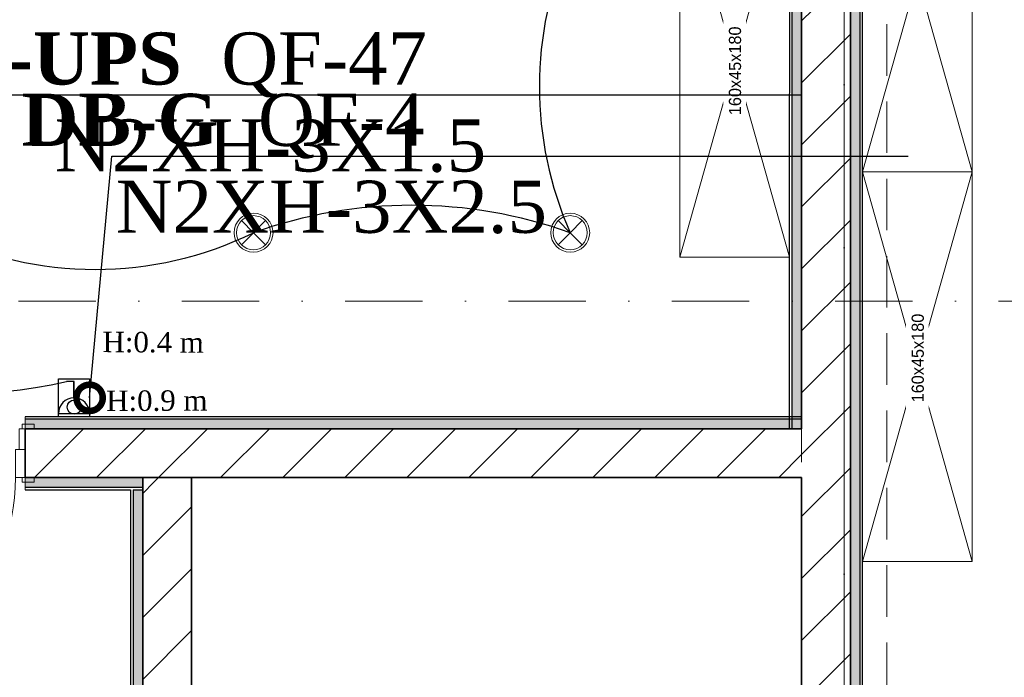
# Model space of a CAD drawing. Header units: inches. Extents: x -101229 to 34922, y -9538 to 27777.
# Tile 26 of 53: x -13616 to -9574, y 7771 to 10472. Entities that reach past the tile are written whole.
import ezdxf
from ezdxf import colors
from ezdxf.entities.mleader import LeaderData, LeaderLine
from ezdxf.enums import TextEntityAlignment as Align
from ezdxf.math import Vec2, Vec3

# ---------------------------------------------------------------- set-up
doc = ezdxf.new("R2010")
doc.units = ezdxf.units.IN
doc.header["$MEASUREMENT"] = 0
doc.set_wipeout_variables(frame=1)
for name, pattern in [('Dot & Dashed', [670.277762, 317.5, -176.388889, 0, -176.388874]), ('Hidden', [317.5, 211.666667, -105.833333]), ('Wipeout_Contour', [1000, 0, -1000])]:
    doc.linetypes.add(name, pattern=pattern)
for name, color, linetype in [('- განათება', 7, 'Continuous'), ('- საშტეფცელო როზეტები', 7, 'Continuous'), ('Marker - Section', 7, 'Continuous'), ('New_Structural - Bearing', 7, 'Continuous'), ('Structural - Bearing', 7, 'Continuous'), ('Structural - Grid', 7, 'Continuous')]:
    doc.layers.add(name, color=color, linetype=linetype)
for name, color, linetype, lineweight in [('Archicad Doors_Pen_No__1', 7, 'Continuous', 13), ('New_Annotation - Text_Pen_No__1', 7, 'Continuous', 13), ('New_Interior - Furniture _Pen_No__1', 7, 'Continuous', 13), ('New_Structural - Bearing_Pen_No__1', 7, 'Continuous', 13), ('Structural - Bearing_Pen_No__27', 7, 'Continuous', 35)]:
    doc.layers.add(name, color=color, linetype=linetype, lineweight=lineweight)
for name, color, linetype, lineweight, true_color in [('Marker - Section_Pen_No__108', 7, 'Continuous', 13, 0xfd8379), ('New_Interior - Lamp_Pen_No__77', 7, 'Continuous', 20, 0xffeb28), ('New_Structural - Bearing_Pen_No__255', 7, 'Continuous', 13, 0xe8e8e8), ('New_Structural - Bearing_Pen_No__5', 7, 'Continuous', 25, 0x40a5ff), ('New_Structural - Bearing_Pen_No__57', 7, 'Continuous', 25, 0xdcd214), ('Structural - Bearing_Pen_No__102', 7, 'Continuous', 13, 0xcccccc), ('Structural - Bearing_Pen_No__81', 7, 'Continuous', 20, 0x6a6a6a), ('Structural - Grid_Pen_No__81', 7, 'Continuous', 20, 0x6a6a6a)]:
    doc.layers.add(name, color=color, linetype=linetype, lineweight=lineweight, true_color=true_color)
doc.styles.add('CT', font='ARIALN.TTF', dxfattribs={"height": 200})
doc.styles.add('GENERATED_STYLE_3', font='txt')
doc.styles.get("Standard").update_dxf_attribs({"font": 'arial.ttf'})
pattern_1 = [(45, (0, 0), (-127.2792, 127.2792), [])]

# ---------------------------------------------------------------- blocks, each defined once
blk = doc.blocks.new('Door')
at = {"layer": 'Archicad Doors_Pen_No__1', "color": 7, "linetype": 'Continuous', "lineweight": 13}
for p, q in [((370, 0), (370, 820)), ((370, 820), (410, 820)), ((410, 820), (410, 0)), ((-487, 0), (-487, 19)), ((-487, 19), (-437, 19)), ((-437, 0), (-487, 0)), ((-450, 0), (-487, 0)), ((-450, 0), (-487, 0)), ((-410, 0), (-450, 0)), ((-450, 0), (-450, -115)), ((-450, 0), (-450, -115)), ((-450, 0), (-450, -115)), ((-437, 19), (-437, 0)), ((-410, -115), (-410, 0)), ((410, 0), (370, 0)), ((450, 0), (410, 0)), ((410, 0), (410, -115)), ((437, 19), (487, 19)), ((437, 0), (437, 19)), ((487, 0), (437, 0)), ((450, -115), (450, 0)), ((450, 0), (450, -115)), ((450, 0), (450, -115)), ((450, 0), (487, 0)), ((450, 0), (487, 0)), ((487, 19), (487, 0)), ((-450, -200), (-450, -115)), ((-450, -115), (-425, -115)), ((-450, -115), (-410, -115)), ((-450, -115), (-450, -200)), ((-450, -115), (-450, -200)), ((-425, -115), (-425, -200)), ((410, -115), (450, -115)), ((425, -200), (425, -115)), ((425, -115), (450, -115)), ((450, -115), (450, -200)), ((450, -115), (450, -200)), ((450, -115), (450, -200)), ((-487, -219), (-487, -200)), ((-487, -200), (-437, -200)), ((-450, -200), (-487, -200)), ((-450, -200), (-487, -200)), ((-425, -200), (-450, -200)), ((-437, -200), (-437, -219)), ((450, -200), (425, -200)), ((437, -200), (487, -200)), ((437, -219), (437, -200)), ((450, -200), (487, -200)), ((450, -200), (487, -200)), ((487, -200), (487, -219)), ((-437, -219), (-487, -219)), ((487, -219), (437, -219))]:
    blk.add_line(p, q, dxfattribs=at)
blk.add_arc((410, 0), 820, 90, 180, dxfattribs=at)
blk = doc.blocks.new('Wall_13', base_point=(-47183.8, 29832.2))
at = {"layer": 'Structural - Bearing', "linetype": 'Continuous', "lineweight": 0, "true_color": 0x000000}
h = blk.add_hatch(dxfattribs=at)
h.set_pattern_fill('MASONRY_BLOCK', color=18, style=0, pattern_type=2)
h.set_pattern_definition(pattern_1)
h.paths.add_polyline_path([(-44371, 29632.2), (-41183.8, 29632.2), (-41183.8, 29832.2), (-44371, 29832.2)])
at = {"layer": 'Structural - Bearing_Pen_No__27', "color": 7, "linetype": 'Continuous', "lineweight": 35}
for p, q in [((-44371, 29832.2), (-44334, 29832.2)), ((-44371, 29747.2), (-44371, 29832.2)), ((-44371, 29632.2), (-44371, 29747.2)), ((-44371, 29632.2), (-44334, 29632.2))]:
    blk.add_line(p, q, dxfattribs=at)
at = {"layer": 'Structural - Bearing_Pen_No__27', "color": 7, "linetype": 'Continuous', "lineweight": 35, "flags": 128}
for points in [[(-41183.8, 29832.2), (-44371, 29832.2)], [(-44371, 29632.2), (-41183.8, 29632.2)]]:
    blk.add_lwpolyline(points, dxfattribs=at)
at = {"layer": 'Archicad Doors_Pen_No__1', "color": 7, "linetype": 'Continuous', "lineweight": 13, "zscale": 1000, "rotation": 180}
blk.add_blockref('Door', (-44821, 29632.2), dxfattribs=at)
blk = doc.blocks.new('Wall_14', base_point=(-41183.8, 32488))
at = {"layer": 'Structural - Bearing', "linetype": 'Continuous', "lineweight": 0, "true_color": 0x000000}
h = blk.add_hatch(dxfattribs=at)
h.set_pattern_fill('MASONRY_BLOCK', color=18, style=0, pattern_type=2)
h.set_pattern_definition(pattern_1)
h.paths.add_polyline_path([(-40983.8, 32488), (-41183.8, 32488), (-41183.8, 26838), (-40983.8, 26838)])
at = {"layer": 'Structural - Bearing_Pen_No__27', "color": 7, "linetype": 'Continuous', "lineweight": 35, "flags": 128}
for points in [[(-41183.8, 32488), (-41183.8, 29832.2)], [(-40983.8, 26838), (-40983.8, 32488)], [(-41183.8, 29632.2), (-41183.8, 26838)]]:
    blk.add_lwpolyline(points, dxfattribs=at)
blk = doc.blocks.new('Wall_16', base_point=(-43688.7, 24633.2))
at = {"layer": 'Structural - Bearing', "linetype": 'Continuous', "lineweight": 0, "true_color": 0x000000}
h = blk.add_hatch(dxfattribs=at)
h.set_pattern_fill('MASONRY_BLOCK', color=18, style=0, pattern_type=2)
h.set_pattern_definition(pattern_1)
h.paths.add_polyline_path([(-43688.7, 29632.2), (-43888.7, 29632.2), (-43888.7, 29592.2), (-43848.7, 29592.2)])
h = blk.add_hatch(dxfattribs=at)
h.set_pattern_fill('MASONRY_BLOCK', color=18, style=0, pattern_type=2)
h.set_pattern_definition(pattern_1)
h.paths.add_polyline_path([(-43688.7, 24633.2), (-43688.7, 29632.2), (-43888.7, 29582.2), (-43888.7, 24633.2)])
h = blk.add_hatch(dxfattribs=at)
h.set_pattern_fill('MASONRY_BLOCK', color=18, style=0, pattern_type=2)
h.set_pattern_definition(pattern_1)
h.paths.add_polyline_path([(-43888.7, 29582.2), (-43848.7, 29592.2), (-43888.7, 29592.2)])
at = {"layer": 'Structural - Bearing_Pen_No__27', "color": 7, "linetype": 'Continuous', "lineweight": 35}
for p, q in [((-43888.7, 29632.2), (-43888.7, 29592.2)), ((-43888.7, 29592.2), (-43888.7, 29582.2))]:
    blk.add_line(p, q, dxfattribs=at)
at = {"layer": 'Structural - Bearing_Pen_No__27', "color": 7, "linetype": 'Continuous', "lineweight": 35, "flags": 128}
for points in [[(-43688.7, 29632.2), (-43888.7, 29632.2)], [(-43688.7, 26838), (-43688.7, 29632.2)], [(-43888.7, 29582.2), (-43888.7, 24633.2)]]:
    blk.add_lwpolyline(points, dxfattribs=at)
blk = doc.blocks.new('Wall_30', base_point=(-43888.7, 29632.2))
at = {"layer": 'New_Structural - Bearing_Pen_No__255', "linetype": 'Continuous', "lineweight": 13, "true_color": 0xe8e8e8}
blk.add_hatch(color=254, dxfattribs=at).paths.add_polyline_path([(-43928.7, 29582.2), (-43928.7, 24433.2), (-43888.7, 24433.2), (-43888.7, 29582.2)])
at = {"layer": 'New_Structural - Bearing_Pen_No__1', "color": 7, "linetype": 'Continuous', "lineweight": 13, "flags": 128}
blk.add_lwpolyline([(-43888.7, 29582.2), (-43928.7, 29582.2)], dxfattribs=at)
at = {"layer": 'New_Structural - Bearing_Pen_No__5', "color": 161, "linetype": 'Continuous', "lineweight": 25, "true_color": 0x40a5ff}
blk.add_line((-43928.7, 29582.2), (-43928.7, 24433.2), dxfattribs=at)
at = {"layer": 'New_Structural - Bearing_Pen_No__5', "color": 161, "linetype": 'Continuous', "lineweight": 25, "true_color": 0x40a5ff, "flags": 128}
for points in [[(-43938.7, 29582.2), (-43938.7, 24383.2)], [(-43888.7, 24433.2), (-43888.7, 29582.2)]]:
    blk.add_lwpolyline(points, dxfattribs=at)
blk = doc.blocks.new('Wall_45', base_point=(-44371, 29632.2))
at = {"layer": 'New_Structural - Bearing_Pen_No__255', "linetype": 'Continuous', "lineweight": 13, "true_color": 0xe8e8e8}
blk.add_hatch(color=254, dxfattribs=at).paths.add_polyline_path([(-43888.7, 29632.2), (-44371, 29632.2), (-44371, 29592.2), (-43888.7, 29592.2)])
at = {"layer": 'New_Structural - Bearing_Pen_No__1', "color": 7, "linetype": 'Continuous', "lineweight": 13, "flags": 128}
for points in [[(-44371, 29632.2), (-44371, 29592.2)], [(-44371, 29592.2), (-44371, 29582.2)]]:
    blk.add_lwpolyline(points, dxfattribs=at)
at = {"layer": 'New_Structural - Bearing_Pen_No__5', "color": 161, "linetype": 'Continuous', "lineweight": 25, "true_color": 0x40a5ff}
blk.add_line((-44371, 29592.2), (-43888.7, 29592.2), dxfattribs=at)
at = {"layer": 'New_Structural - Bearing_Pen_No__5', "color": 161, "linetype": 'Continuous', "lineweight": 25, "true_color": 0x40a5ff, "flags": 128}
for points in [[(-43888.7, 29632.2), (-44371, 29632.2)], [(-44371, 29582.2), (-43938.7, 29582.2)], [(-43928.7, 29582.2), (-43888.7, 29582.2)]]:
    blk.add_lwpolyline(points, dxfattribs=at)
at = {"layer": 'Structural - Bearing_Pen_No__27', "color": 7, "linetype": 'Continuous', "lineweight": 35}
for p, q in [((-43888.7, 29632.2), (-43888.7, 29592.2)), ((-43888.7, 29592.2), (-43888.7, 29582.2))]:
    blk.add_line(p, q, dxfattribs=at)
blk = doc.blocks.new('Wall_52', base_point=(-41183.8, 32638))
at = {"layer": 'New_Structural - Bearing_Pen_No__57', "linetype": 'Continuous', "lineweight": 25, "true_color": 0xdcd214}
blk.add_hatch(color=52, dxfattribs=at).paths.add_polyline_path([(-41223.8, 32598), (-41224.6, 29832.2), (-41184.6, 29832.2), (-41183.8, 32598)])
at = {"layer": 'New_Structural - Bearing_Pen_No__1', "color": 7, "linetype": 'Continuous', "lineweight": 13, "flags": 128}
for points in [[(-41224.6, 29832.2), (-41234.6, 29832.2)], [(-41184.6, 29832.2), (-41224.6, 29832.2)]]:
    blk.add_lwpolyline(points, dxfattribs=at)
at = {"layer": 'New_Structural - Bearing_Pen_No__5', "color": 161, "linetype": 'Continuous', "lineweight": 25, "true_color": 0x40a5ff}
for q in [(-41224.6, 29832.2), (-41223.8, 32598)]:
    blk.add_line((-41223.8, 32588), q, dxfattribs=at)
at = {"layer": 'New_Structural - Bearing_Pen_No__5', "color": 161, "linetype": 'Continuous', "lineweight": 25, "true_color": 0x40a5ff, "flags": 128}
for points in [[(-41233.8, 32588), (-41234.6, 29832.2)], [(-41184.6, 29832.2), (-41183.8, 32598)]]:
    blk.add_lwpolyline(points, dxfattribs=at)
blk = doc.blocks.new('Wall_53', base_point=(-41184.6, 29832.2))
at = {"layer": 'New_Structural - Bearing_Pen_No__57', "linetype": 'Continuous', "lineweight": 25, "true_color": 0xdcd214}
blk.add_hatch(color=52, dxfattribs=at).paths.add_polyline_path([(-44371, 29832.2), (-41184.6, 29832.2), (-41184.6, 29872.2), (-44371, 29872.2)])
at = {"layer": 'New_Structural - Bearing_Pen_No__1', "color": 7, "linetype": 'Continuous', "lineweight": 13, "flags": 128}
for points in [[(-44371, 29872.2), (-44371, 29882.2)], [(-44371, 29832.2), (-44371, 29872.2)], [(-41184.6, 29872.2), (-41184.6, 29882.2)], [(-41184.6, 29832.2), (-41184.6, 29872.2)]]:
    blk.add_lwpolyline(points, dxfattribs=at)
at = {"layer": 'New_Structural - Bearing_Pen_No__5', "color": 161, "linetype": 'Continuous', "lineweight": 25, "true_color": 0x40a5ff}
blk.add_line((-41184.6, 29872.2), (-44371, 29872.2), dxfattribs=at)
at = {"layer": 'New_Structural - Bearing_Pen_No__5', "color": 161, "linetype": 'Continuous', "lineweight": 25, "true_color": 0x40a5ff, "flags": 128}
for points in [[(-41184.6, 29882.2), (-44371, 29882.2)], [(-44371, 29832.2), (-41184.6, 29832.2)]]:
    blk.add_lwpolyline(points, dxfattribs=at)
blk = doc.blocks.new('Wall_56', base_point=(-40983.8, 32638))
at = {"layer": 'New_Structural - Bearing_Pen_No__57', "linetype": 'Continuous', "lineweight": 25, "true_color": 0xdcd214}
blk.add_hatch(color=52, dxfattribs=at).paths.add_polyline_path([(-40943.8, 32488), (-40983.8, 32488), (-40983.8, 26838), (-40943.8, 26838)])
at = {"layer": 'New_Structural - Bearing_Pen_No__5', "color": 161, "linetype": 'Continuous', "lineweight": 25, "true_color": 0x40a5ff}
blk.add_line((-40943.8, 26838), (-40943.8, 32488), dxfattribs=at)
at = {"layer": 'New_Structural - Bearing_Pen_No__5', "color": 161, "linetype": 'Continuous', "lineweight": 25, "true_color": 0x40a5ff, "flags": 128}
for points in [[(-40983.8, 32488), (-40983.8, 26838)], [(-40933.8, 26838), (-40933.8, 32488)]]:
    blk.add_lwpolyline(points, dxfattribs=at)
blk = doc.blocks.new('Wardrobe 01')
at = {"layer": 'New_Interior - Furniture _Pen_No__1', "color": 7, "linetype": 'Continuous', "lineweight": 13}
for p, q in [((1600, 0), (0, 450)), ((0, 0), (1600, 450))]:
    blk.add_line(p, q, dxfattribs=at)
at = {"layer": 'New_Interior - Furniture _Pen_No__1', "color": 7, "linetype": 'Continuous', "lineweight": 13, "flags": 128}
blk.add_lwpolyline([(0, 0), (1600, 0), (1600, 450), (0, 450)], close=True, dxfattribs=at)
blk = doc.blocks.new('Standard grid marker_2')
at = {"layer": 'Structural - Grid_Pen_No__81', "color": 251, "linetype": 'Continuous', "lineweight": 20, "true_color": 0x6a6a6a}
blk.add_line((1000, 0), (27734.9, 0), dxfattribs=at)
at = {"layer": 'Structural - Grid_Pen_No__81', "color": 251, "lineweight": 20, "true_color": 0x6a6a6a, "style": 'GENERATED_STYLE_3'}
for tag, p in [('AC_MarkerText_1_0', (-1.5, -46.7)), ('AC_MarkerText_1_1', (28933.4, -46.7))]:
    blk.add_attdef(tag, text='', height=100, rotation=270, dxfattribs=at).set_placement(p, align=Align.TOP_CENTER)
blk = doc.blocks.new('Beam_8', base_point=(-41008.8, 14663))
at = {"layer": 'Structural - Bearing_Pen_No__102', "color": 254, "linetype": 'Hidden', "lineweight": 13, "true_color": 0xcccccc}
for p, q in [((-41183.8, 26838), (-41183.8, 32488)), ((-40833.8, 26838), (-40833.8, 32488))]:
    blk.add_line(p, q, dxfattribs=at)
at = {"layer": 'Structural - Bearing_Pen_No__81', "color": 251, "linetype": 'Dot & Dashed', "lineweight": 20, "true_color": 0x6a6a6a}
blk.add_line((-41008.8, 14663), (-41008.8, 32663), dxfattribs=at)
blk = doc.blocks.new('Cutting Plane_2', base_point=(3944.3, 35559.3))
at = {"layer": 'Marker - Section_Pen_No__108', "color": 11, "linetype": 'Dot & Dashed', "lineweight": 13, "true_color": 0xfd8379}
blk.add_line((-19947.3, 30356.7), (-47933.8, 30356.7), dxfattribs=at)
blk = doc.blocks.new('Recessed Spot')
at = {"layer": 'New_Interior - Lamp_Pen_No__77', "color": 2, "linetype": 'Continuous', "lineweight": 20, "true_color": 0xffeb28}
for q in [(-49.5, 49.5), (49.5, 49.5), (-49.5, -49.5), (49.5, -49.5)]:
    blk.add_line((0, 0), q, dxfattribs=at)
at = {"layer": 'New_Interior - Lamp_Pen_No__77', "color": 2, "linetype": 'Continuous', "lineweight": 20, "true_color": 0xffeb28, "flags": 128}
blk.add_lwpolyline([(80, 0, 1), (-80, 0, 1)], format="xyb", close=True, dxfattribs=at)
at = {"layer": 'New_Interior - Lamp_Pen_No__77', "color": 2, "linetype": 'Continuous', "lineweight": 20, "true_color": 0xffeb28}
blk.add_circle((0, 0), 70, dxfattribs=at)
blk = doc.blocks.new('1 ჩარჩო')
at = {"layer": '- საშტეფცელო როზეტები', "color": 5}
blk.add_lwpolyline([(7775.1, 3905.1), (7903.3, 3905.1), (7903.3, 3750.1), (7775.1, 3750.1)], close=True, dxfattribs=at)
blk = doc.blocks.new('ერთკლავიშა ორკლავიშა სამკლავიშა ჩამრთველი იპ22')
at = {"layer": '- განათება', "color": 6}
blk.add_line((1, 97), (1, 353), dxfattribs=at)
blk.add_lwpolyline([(1, 353), (-106, 353)], dxfattribs=at)
blk.add_circle((0, 0), 97.5, dxfattribs=at)
blk = doc.blocks.new('ერთკლავიშა ჩამრთველი იპ 22')
at = {"layer": '- განათება', "color": 6}
blk.add_blockref('ერთკლავიშა ორკლავიშა სამკლავიშა ჩამრთველი იპ22', (0, 0), dxfattribs=at)
blk = doc.blocks.new('- საშტეფცელო როზეტი IP22')
at = {"layer": '- საშტეფცელო როზეტები', "color": 5}
for p, q in [((8536.7, 3822.7), (8536.7, 3888.1)), ((8472.6, 3758.6), (8600.9, 3758.6))]:
    blk.add_line(p, q, dxfattribs=at)
blk.add_arc((8536.7, 3758.6), 64.1, 0, 180, dxfattribs=at)
blk = doc.blocks.new('_DotSmall')
at = {"color": 0, "linetype": 'ByBlock', "const_width": 0.5}
blk.add_lwpolyline([(-0.0625, 0, 1), (0.0625, 0, 1)], format="xyb", close=True, dxfattribs=at)

msp = doc.modelspace()

# ---------------------------------------------------------------- block references
at = {"layer": '- განათება'}
msp.add_blockref('1 ჩარჩო', (-21232.66896, 5091.43654), dxfattribs=at)
at = {"layer": '- განათება', "color": 6, "xscale": 0.2965673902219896, "yscale": 0.2965673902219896, "zscale": 0.2965673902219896}
msp.add_blockref('ერთკლავიშა ჩამრთველი იპ 22', (-13392.44632, 8881.08269), dxfattribs=at)
at = {"layer": '- საშტეფცელო როზეტები'}
for name, p in [('1 ჩარჩო', (-21232.66896, 5091.43654)), ('- საშტეფცელო როზეტი IP22', (-21930.2029, 5095.91319))]:
    msp.add_blockref(name, p, dxfattribs=at)
at = {"layer": 'New_Interior - Furniture _Pen_No__1', "color": 7, "linetype": 'Continuous', "lineweight": 13, "xscale": -1, "zscale": 1000}
for p, rotation in [((-9706.28398, 11447.28394), 90), ((-10906.56901, 9497.28394), 270), ((-9706.28398, 9847.28394), 90)]:
    msp.add_blockref('Wardrobe 01', p, dxfattribs=dict(at, rotation=rotation))
at = {"layer": 'New_Structural - Bearing', "color": 7, "lineweight": 35}
for name, p in [('Wall_52', (-10406.28398, 11597.28394)), ('Wall_56', (-10206.28398, 11597.28394)), ('Wall_53', (-10407.07745, 8791.49902)), ('Wall_45', (-13593.4613, 8591.49902)), ('Wall_30', (-13111.14961, 8591.49902))]:
    msp.add_blockref(name, p, dxfattribs=at)
at = {"layer": 'Structural - Bearing', "color": 254, "lineweight": 13, "true_color": 0xcccccc}
msp.add_blockref('Beam_8', (-10231.28398, -6377.71606), dxfattribs=at)
at = {"layer": 'Structural - Bearing', "color": 7, "lineweight": 35}
for name, p in [('Wall_14', (-10406.28398, 11447.28394)), ('Wall_13', (-16406.28398, 8791.49902)), ('Wall_16', (-12911.14961, 3592.53794))]:
    msp.add_blockref(name, p, dxfattribs=at)
at = {"layer": 'Structural - Grid', "color": 8, "linetype": 'Continuous', "lineweight": 15, "zscale": 1000, "rotation": 90}
msp.add_blockref('Standard grid marker_2', (-10231.28398, -9337.64184), dxfattribs=at)

# ---------------------------------------------------------------- texts
at = {"layer": '- განათება', "color": 5, "insert": (-13261.45937, 8948.50174), "char_height": 83.9644685, "attachment_point": 1, "rotation": 0.31067434}
msp.add_mtext_dynamic_manual_height_columns('{\\fSylfaen|b0|i0|c0|p18;H:0.9 m}', width=710.9466492, gutter_width=1.70068, heights=[0], dxfattribs=at)

# ---------------------------------------------------------------- next in the draw order: wipeouts: each hides what was drawn before it
at = {"color": 7, "linetype": 'Wipeout_Contour', "lineweight": 13, "ltscale": 259586.712389}
msp.add_wipeout([(-10635.35651, 10056.65312), (-10635.35651, 10467.56294), (-10727.78081, 10467.56294), (-10727.78081, 10056.65312)], dxfattribs=at).dxf.layer = 'New_Annotation - Text_Pen_No__1'
at = {"color": 7, "linetype": 'Wipeout_Contour', "lineweight": 13, "ltscale": 253051.94292}
msp.add_wipeout([(-9885.07218, 8877.00494), (-9885.07218, 9287.91476), (-9977.49648, 9287.91476), (-9977.49648, 8877.00494)], dxfattribs=at).dxf.layer = 'New_Annotation - Text_Pen_No__1'

# ---------------------------------------------------------------- next in the draw order: texts
at = {"layer": 'New_Annotation - Text_Pen_No__1', "color": 7, "linetype": 'Continuous', "lineweight": 13, "char_height": 50, "attachment_point": 2, "rotation": 90, "style": 'GENERATED_STYLE_3'}
for insert in [(-10705.10202, 10262.10803), (-9954.81769, 9082.45985)]:
    msp.add_mtext('\\A1;{\\pqc;\\fBOG 2018|b0|i0|c0|p0;\\W1.000000;1\\fBOG 2018|b0|i0|c0|p0;\\W1.000000;6\\fBOG 2018|b0|i0|c0|p0;\\W1.000000;0x45x180}', dxfattribs=dict(at, insert=insert))

# ---------------------------------------------------------------- next in the draw order: block references
at = {"layer": 'Marker - Section', "color": 11, "lineweight": 13, "true_color": 0xfd8379}
msp.add_blockref('Cutting Plane_2', (34721.7883, 14518.59888), dxfattribs=at)

# ---------------------------------------------------------------- next in the draw order: linework, layer by layer
at = {"layer": '- განათება', "color": 1}
for centre, radius, start, end in [((-9997.48066, 10197.28394), 1485.5285, 156.17799533, 203.82200467), ((-12006.44899, 7775.9481), 1933.84701, 70.35948754, 109.64051246), ((-13841.99736, 10784.20076), 1846.46824, 220.00121181, 283.08805962), ((-13306.44899, 10921.39447), 1475.04871, 243.85378273, 296.14621727)]:
    msp.add_arc(centre, radius, start, end, dxfattribs=at)

# ---------------------------------------------------------------- next in the draw order: block references
at = {"layer": '- განათება', "color": 2, "linetype": 'Continuous', "lineweight": 20, "true_color": 0xffeb28, "zscale": 1000, "rotation": 270}
for p in [(-12656.44899, 9597.28394), (-11356.44899, 9597.28394)]:
    msp.add_blockref('Recessed Spot', p, dxfattribs=at)

# ---------------------------------------------------------------- next in the draw order: texts
at = {"layer": '- საშტეფცელო როზეტები', "color": 5, "insert": (-12860.35135, 9188.38147), "char_height": 83.9644685, "attachment_point": 3, "rotation": 359.68932566}
msp.add_mtext_dynamic_manual_height_columns('{\\fSylfaen|b0|i0|c0|p18;H:0.4 m}', width=710.9466492, gutter_width=1.70068, heights=[0], dxfattribs=at)

# ---------------------------------------------------------------- next in the draw order: leaders
at = {"layer": '- განათება', "color": 7}
ml = msp.add_multileader_mtext('Standard', dxfattribs=at)
ml.set_content('{\\fSylfaen|b1|i0|c0|p18;DB-UPS  \\fSylfaen|b0|i0|c0|p18;\\C1;QF-47            \\C7;N2XH-3X1.5}', color=7, style='CT')
ml.set_leader_properties()
ml.set_arrow_properties(name='DOTSMALL')
ml.build(insert=Vec2(0, 0))
ml.multileader.update_dxf_attribs({"has_dogleg": 0, "text_left_attachment_type": 6, "text_right_attachment_type": 6, "dogleg_length": 9, "arrow_head_size": 215.76216})
ctx = ml.context
ctx.base_point, ctx.char_height, ctx.arrow_head_size, ctx.landing_gap_size, ctx.plane_origin = Vec3(-13678.5, 10163), 214.216008, 215.76216, 71.92072, Vec3(-31852.33363, -8686.82839)
ctx.left_attachment, ctx.right_attachment, ctx.text_align_type = 6, 6, 1
notes = []
notes.append((ctx, [(1, (1, 1, 0), (-13687.5, 10163), (1, 0), 9, [(2, [(-13779.29889, 8938.79732)], 0, [])])]))
ctx.mtext.insert, ctx.mtext.width, ctx.mtext.defined_height, ctx.mtext.alignment, ctx.mtext.flow_direction = Vec3(-12586.7649, 10420.05921), 3165.613385, 305.10903, 2, 5
at = {"layer": '- საშტეფცელო როზეტები', "color": 7}
ml = msp.add_multileader_mtext('Standard', dxfattribs=at)
ml.set_content('{\\fSylfaen|b1|i0|c0|p18;DB-G  \\fSylfaen|b0|i0|c0|p18;\\C1;QF-4            \\C7;N2XH-3X2.5}', color=7, style='CT')
ml.set_leader_properties()
ml.set_arrow_properties(name='DOTSMALL')
ml.build(insert=Vec2(0, 0))
ml.multileader.update_dxf_attribs({"has_dogleg": 0, "text_left_attachment_type": 6, "text_right_attachment_type": 6, "dogleg_length": 9, "arrow_head_size": 215.76216})
ctx = ml.context
ctx.base_point, ctx.char_height, ctx.arrow_head_size, ctx.landing_gap_size, ctx.plane_origin = Vec3(-13238.35599, 9911.26039), 214.216008, 215.76216, 71.92072, Vec3(-31412.18962, -8938.568)
ctx.left_attachment, ctx.right_attachment, ctx.text_align_type = 6, 6, 1
notes.append((ctx, [(1, (1, 1, 0), (-13247.35599, 9911.26039), (1, 0), 9, [(2, [(-13329.32782, 8918.99551)], 0, [])])]))
ctx.mtext.insert, ctx.mtext.width, ctx.mtext.defined_height, ctx.mtext.alignment, ctx.mtext.flow_direction = Vec3(-12337.01151, 10168.3196), 3165.613385, 305.10903, 2, 5
for ctx, leaders in notes:
    for number, flags, end, landing, length, lines in leaders:
        leader = LeaderData()
        leader.index, (leader.has_last_leader_line, leader.has_dogleg_vector, leader.attachment_direction) = number, flags
        leader.last_leader_point, leader.dogleg_vector, leader.dogleg_length = Vec3(end), Vec3(landing), length
        for number, points, colour, breaks in lines:
            line = LeaderLine()
            line.index, line.vertices, line.color, line.breaks = number, Vec3.list(points), colors.encode_raw_color(colour), breaks
            leader.lines.append(line)
        ctx.leaders.append(leader)

doc.saveas('drawing.dxf')
